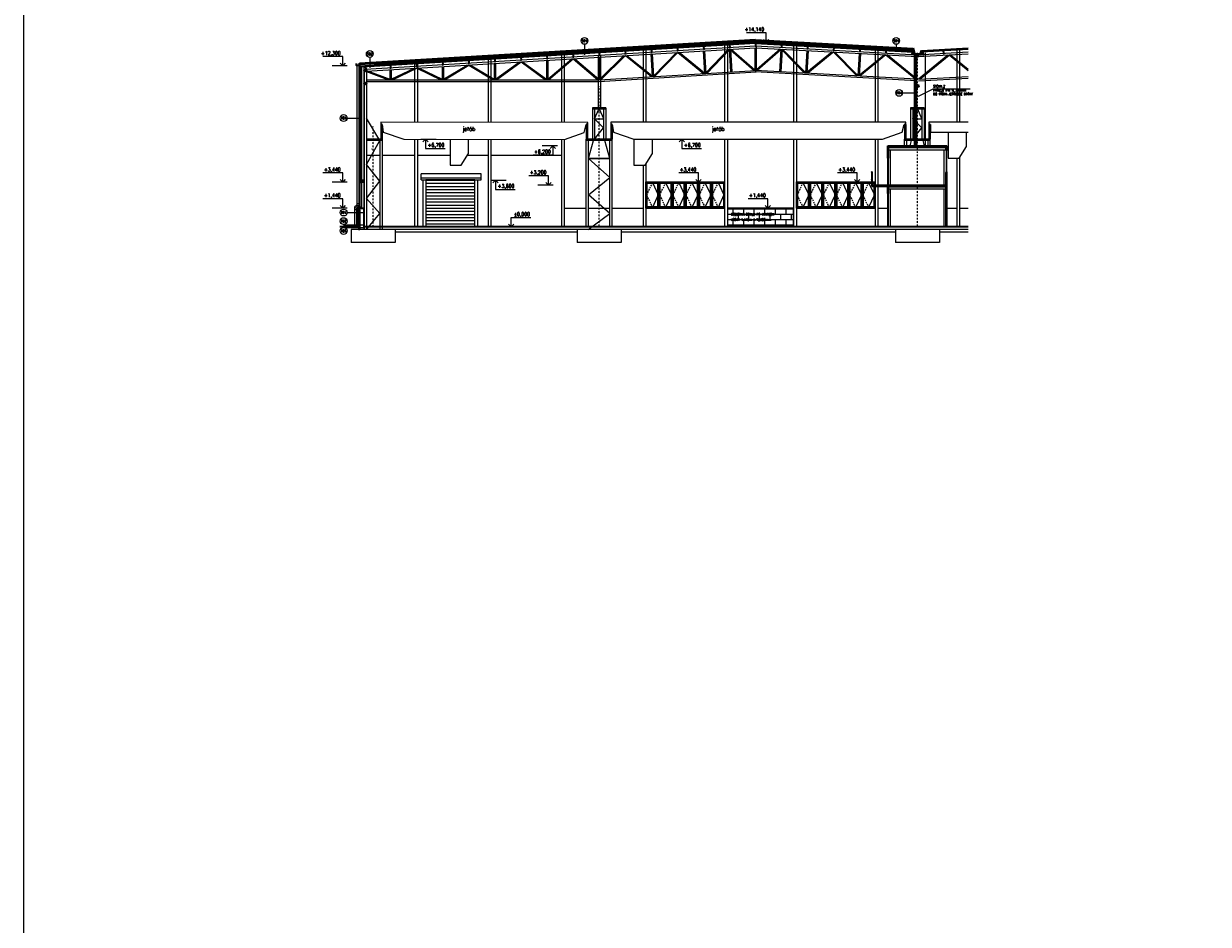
# Model space of a CAD drawing. Header units: millimetres. Extents: x -485339 to 350584, y -1189934 to 0.
# Tile 7 of 178: x -480994 to -390358, y -1050030 to -981109. Entities that reach past the tile are written whole.
import ezdxf
from ezdxf import colors
from ezdxf.entities.mleader import LeaderData, LeaderLine
from ezdxf.enums import TextEntityAlignment as Align
from ezdxf.math import Vec2, Vec3

# ---------------------------------------------------------------- set-up
doc = ezdxf.new("R2010")
doc.units = ezdxf.units.MM
doc.header["$LTSCALE"] = 10
doc.linetypes.add('DASHDOT', pattern=[25.4, 12.7, -6.35, 0, -6.35])
doc.linetypes.add('ČÁRKOVANÁ', pattern=[19.05, 12.7, -6.35])
doc.layers.get('Defpoints').update_dxf_attribs({"color": 201})
for name, color, linetype, lineweight in [('N_dveře', 10, 'Continuous', 18), ('N_okna', 10, 'Continuous', 18), ('N_okna_konst_prof', 10, 'Continuous', 18), ('N_popis', 10, 'Continuous', 18), ('N_čáry_obrys', 10, 'Continuous', 35), ('N_čáry_obv.plášt', 212, 'Continuous', 18), ('N_čáry_obv.plášt_obrys', 212, 'Continuous', 35), ('N_čáry_plné', 10, 'Continuous', 18), ('N_čáry_pod', 10, 'ČÁRKOVANÁ', 18), ('N_šrary', 10, 'Continuous', 18), ('St__otvory_dveře', 40, 'Continuous', 18), ('St_kóty_výškové', 132, 'Continuous', 18), ('St_otvory_okna', 40, 'Continuous', 18), ('St_sloupy_opláštění_pohled', 25, 'ČÁRKOVANÁ', 18), ('St_čáry_obrys', 5, 'Continuous', 35), ('St_čáry_plné', 250, 'Continuous', 18), ('St_šrafy', 250, 'Continuous', 18)]:
    doc.layers.add(name, color=color, linetype=linetype, lineweight=lineweight)
doc.styles.add('ROMANS', font='romans.shx', dxfattribs={"width": 0.8})
doc.styles.get("Standard").update_dxf_attribs({"font": 'simplex.shx', "width": 0.8})
doc.linetypes.add('IZOLACE', pattern='A,0.0001,-0.1,[134,ltypeshp.shx,S=0.1,R=0,X=-0.1,Y=0],-0.2,[134,ltypeshp.shx,S=0.1,R=180,X=0.1,Y=0],-0.1', length=0.4001)
doc.linetypes.add('ZIGZAG', pattern='A,0.00254,-5.08,[131,ltypeshp.shx,S=5.08,R=0,X=-5.08,Y=0],-10.16,[131,ltypeshp.shx,S=5.08,R=180,X=5.08,Y=0],-5.08', length=20.32254)

# ---------------------------------------------------------------- blocks, each defined once
blk = doc.blocks.new('G$C17CABAA1')
at = {"layer": 'St_čáry_obrys'}
for points in [[(-45, 0), (45, 0)], [(0, 0), (0, -180)], [(-45, -180), (45, -180)]]:
    blk.add_lwpolyline(points, dxfattribs=at)
blk = doc.blocks.new('G$C14EDF750')
at = {"layer": 'St_čáry_plné'}
for points in [[(-69, 13085), (-69, 9110)], [(-69, 13085), (-69, 9110)], [(-69, 13085), (-69, 9110)], [(101, 13085), (101, 9110)], [(101, 13085), (101, 9110)], [(101, 13085), (101, 9110)], [(-519, 9110), (-519, 6710)], [(511, 9110), (-519, 9110)], [(511, 9110), (511, 6710)], [(511, 9010), (-519, 9010)], [(-349, 9010), (-349, 6710)], [(-349, 8265), (-32, 9010)], [(-349, 6710), (341, 7588), (-349, 8265), (341, 8265)], [(349, 8265), (32, 9010)], [(341, 9010), (341, 6710)], [(985, 6710), (-985, 6710)], [(985, 6610), (-985, 6610)], [(-852, -200), (815, 1030), (-815, 2441), (815, 3780), (-815, 5235), (815, 5235), (443, 6610)], [(815, 5235), (-815, 5235), (-443, 6610)]]:
    blk.add_lwpolyline(points, dxfattribs=at)
at = {"layer": 'St_šrafy', "linetype": 'DASHDOT'}
blk.add_lwpolyline([(0, 0), (0, 61), (0, 10767)], dxfattribs=at)
at = {"layer": 'St_šrafy'}
for points in [[(-985, 0), (-985, 61), (-985, 6710)], [(-815, 0), (-815, 61), (-815, 6610)], [(815, 0), (815, 61), (815, 6610)], [(985, 0), (985, 61), (985, 6710)]]:
    blk.add_lwpolyline(points, dxfattribs=at)
blk = doc.blocks.new('G$CB422E4FE')
at = {"layer": 'St_čáry_obrys'}
for points in [[(50, 0), (-50, 0)], [(0, -1111), (0, 0)], [(50, -1111), (-50, -1111)]]:
    blk.add_lwpolyline(points, dxfattribs=at)
blk = doc.blocks.new('G$C72A7297D')
at = {"layer": 'N_dveře'}
h = blk.add_hatch(dxfattribs=at)
h.set_pattern_fill('ANSI31', color=256, scale=75, angle=135)
h.set_pattern_definition([(180, (247650, 972638.54), (-3e-14, -238.125), [])])
h.paths.add_polyline_path([(3950, 3600), (200, 3600), (200, 0), (3950, 0)])
blk.add_line((-150, 3750), (4425, 3750), dxfattribs=at)
at = {"layer": 'N_dveře', "linetype": 'Continuous'}
blk.add_line((-150, 3600), (4425, 3600), dxfattribs=at)
at = {"layer": 'N_dveře'}
for points in [[(4425, 3600), (4425, 4050), (-150, 4050)], [(-150, 3600), (-150, 4050)], [(0, 0), (0, 3600)], [(4150, 3600), (4150, 0)]]:
    blk.add_lwpolyline(points, dxfattribs=at)
blk.add_lwpolyline([(200, 0), (3950, 0), (3950, 3600), (200, 3600)], close=True, dxfattribs=at)
blk = doc.blocks.new('G$C93397BA7')
at = {"layer": 'N_okna'}
for p, q in [((1005, 0), (0, 0)), ((0, 0), (0, -2000)), ((2010, 0), (1005, 0)), ((1005, 0), (1005, -2000)), ((1005, -2000), (1005, 0)), ((3015, 0), (2010, 0)), ((2010, 0), (2010, -2000)), ((2010, -2000), (2010, 0)), ((4020, 0), (3015, 0)), ((3015, 0), (3015, -2000)), ((3015, -2000), (3015, 0)), ((5025, 0), (4020, 0)), ((4020, 0), (4020, -2000)), ((4020, -2000), (4020, 0)), ((6030, 0), (5025, 0)), ((5025, 0), (5025, -2000)), ((5025, -2000), (5025, 0)), ((6030, -2000), (6030, 0)), ((502.5, -50), (50.25, -1000)), ((954.75, -50), (50.25, -50)), ((50.25, -50), (50.25, -1950)), ((904.5, -100), (100.5, -100)), ((100.5, -100), (100.5, -1900)), ((904.5, -1900), (904.5, -100)), ((954.75, -1950), (954.75, -50)), ((1507.5, -50), (1055.25, -1000)), ((1959.75, -50), (1055.25, -50)), ((1055.25, -50), (1055.25, -1950)), ((1909.5, -100), (1105.5, -100)), ((1105.5, -100), (1105.5, -1900)), ((1909.5, -1900), (1909.5, -100)), ((1959.75, -1950), (1959.75, -50)), ((2512.5, -50), (2060.25, -1000)), ((2964.75, -50), (2060.25, -50)), ((2060.25, -50), (2060.25, -1950)), ((2914.5, -100), (2110.5, -100)), ((2110.5, -100), (2110.5, -1900)), ((2914.5, -1900), (2914.5, -100)), ((2964.75, -1950), (2964.75, -50)), ((3517.5, -50), (3065.25, -1000)), ((3969.75, -50), (3065.25, -50)), ((3065.25, -50), (3065.25, -1950)), ((3919.5, -100), (3115.5, -100)), ((3115.5, -100), (3115.5, -1900)), ((3919.5, -1900), (3919.5, -100)), ((3969.75, -1950), (3969.75, -50)), ((4522.5, -50), (4070.25, -1000)), ((4974.75, -50), (4070.25, -50)), ((4070.25, -50), (4070.25, -1950)), ((4924.5, -100), (4120.5, -100)), ((4120.5, -100), (4120.5, -1900)), ((4924.5, -1900), (4924.5, -100)), ((4974.75, -1950), (4974.75, -50)), ((5527.5, -50), (5075.25, -1000)), ((5979.75, -50), (5075.25, -50)), ((5075.25, -50), (5075.25, -1950)), ((5929.5, -100), (5125.5, -100)), ((5125.5, -100), (5125.5, -1900)), ((5929.5, -1900), (5929.5, -100)), ((5979.75, -1950), (5979.75, -50)), ((50.25, -1000), (502.5, -1950)), ((1055.25, -1000), (1507.5, -1950)), ((2060.25, -1000), (2512.5, -1950)), ((3065.25, -1000), (3517.5, -1950)), ((4070.25, -1000), (4522.5, -1950)), ((5075.25, -1000), (5527.5, -1950)), ((0, -2000), (1005, -2000)), ((50.25, -1950), (954.75, -1950)), ((100.5, -1900), (904.5, -1900)), ((1005, -2000), (2010, -2000)), ((1055.25, -1950), (1959.75, -1950)), ((1105.5, -1900), (1909.5, -1900)), ((2010, -2000), (3015, -2000)), ((2060.25, -1950), (2964.75, -1950)), ((2110.5, -1900), (2914.5, -1900)), ((3015, -2000), (4020, -2000)), ((3065.25, -1950), (3969.75, -1950)), ((3115.5, -1900), (3919.5, -1900)), ((4020, -2000), (5025, -2000)), ((4070.25, -1950), (4974.75, -1950)), ((4120.5, -1900), (4924.5, -1900)), ((5025, -2000), (6030, -2000)), ((5075.25, -1950), (5979.75, -1950)), ((5125.5, -1900), (5929.5, -1900))]:
    blk.add_line(p, q, dxfattribs=at)
at = {"layer": 'N_okna', "linetype": 'ČÁRKOVANÁ'}
for p, q in [((502.5, -50), (954.75, -1000)), ((1507.5, -50), (1959.75, -1000)), ((2512.5, -50), (2964.75, -1000)), ((3517.5, -50), (3969.75, -1000)), ((4522.5, -50), (4974.75, -1000)), ((5527.5, -50), (5979.75, -1000)), ((954.75, -1000), (502.5, -1950)), ((1959.75, -1000), (1507.5, -1950)), ((2964.75, -1000), (2512.5, -1950)), ((3969.75, -1000), (3517.5, -1950)), ((4974.75, -1000), (4522.5, -1950)), ((5979.75, -1000), (5527.5, -1950))]:
    blk.add_line(p, q, dxfattribs=at)
blk = doc.blocks.new('*U7323')
at = {"color": 0, "linetype": 'ByBlock', "lineweight": -2}
blk.add_line((3, 0), (-7, 0), dxfattribs=at)
for points in [[(0, 0), (0, 6.12), (0, 6.12), (-13, 6.12)], [(1.75, 1.75), (0, 0), (-1.75, 1.75)]]:
    blk.add_lwpolyline(points, dxfattribs=at)
at = {"color": 0, "linetype": 'ByBlock', "lineweight": -2, "style": 'ROMANS', "width": 0.8}
for tag, p in [('VYSKA', (-3.45, 9.63)), ('POPIS_001', (-12.5, 5.12))]:
    blk.add_attdef(tag, text='', height=2.5, dxfattribs=at).set_placement(p, align=Align.TOP_RIGHT)
blk = doc.blocks.new('*U7322')
at = {"color": 0, "linetype": 'ByBlock', "lineweight": -2}
blk.add_line((3, 0), (-7, 0), dxfattribs=at)
for points in [[(0, 0), (0, -6.12), (0, -6.12), (-13, -6.12)], [(1.75, -1.75), (0, 0), (-1.75, -1.75)]]:
    blk.add_lwpolyline(points, dxfattribs=at)
at = {"color": 0, "linetype": 'ByBlock', "lineweight": -2, "style": 'ROMANS', "width": 0.8}
for tag, p in [('POPIS_001', (-12.5, -7.13)), ('VYSKA', (-3.45, -2.62))]:
    blk.add_attdef(tag, text='', height=2.5, dxfattribs=at).set_placement(p, align=Align.TOP_RIGHT)
blk = doc.blocks.new('*U7324')
at = {"color": 0, "linetype": 'ByBlock', "lineweight": -2}
blk.add_line((-3, 0), (7, 0), dxfattribs=at)
for points in [[(-1.75, 1.75), (0, 0), (1.75, 1.75)], [(0, 0), (0, 6.12), (0, 6.12), (13, 6.12)]]:
    blk.add_lwpolyline(points, dxfattribs=at)
at = {"color": 0, "linetype": 'ByBlock', "lineweight": -2, "style": 'ROMANS', "width": 0.8}
blk.add_attdef('VYSKA', text='', height=2.5, dxfattribs=at).set_placement((12.5, 9.62), align=Align.TOP_RIGHT)
blk.add_attdef('POPIS_001', text='', height=2.5, dxfattribs=at).set_placement((12.5, 5.12), align=Align.TOP_LEFT)
blk = doc.blocks.new('G$C395F6FAC')
at = {"layer": 'N_okna'}
for points in [[(0, 0), (50, 0), (50, 2000), (0, 2000)], [(0, 1950), (50, 1950), (50, 2000), (0, 2000)], [(0, 0), (50, 0), (50, 50), (0, 50)], [(0, 0), (50, 0), (50, 0), (0, 0)]]:
    blk.add_lwpolyline(points, close=True, dxfattribs=at)
blk = doc.blocks.new('*U7326')
at = {"color": 0, "linetype": 'ByBlock', "lineweight": -2}
blk.add_line((3, 0), (-7, 0), dxfattribs=at)
for points in [[(0, 0), (0, -6.12), (0, -6.12), (-13, -6.12)], [(1.75, -1.75), (0, 0), (-1.75, -1.75)]]:
    blk.add_lwpolyline(points, dxfattribs=at)
at = {"color": 0, "linetype": 'ByBlock', "lineweight": -2, "style": 'ROMANS', "width": 0.8}
for tag, p in [('POPIS_001', (-12.5, -7.12)), ('VYSKA', (-3.45, -2.62))]:
    blk.add_attdef(tag, text='', height=2.5, dxfattribs=at).set_placement(p, align=Align.TOP_RIGHT)
blk = doc.blocks.new('G$C5DD37094')
at = {"layer": 'St__otvory_dveře'}
for points in [[(-190, 3200), (-190, 5250)], [(-140, 3200), (-140, 5250)], [(-190, 0), (-190, 2550)], [(-140, 0), (-140, 2550)]]:
    blk.add_lwpolyline(points, dxfattribs=at)
at = {"layer": 'St_otvory_okna'}
for points in [[(4260, 4150), (4310, 4150), (4310, 5900), (4260, 5900)], [(4260, 5900), (4310, 5900), (4310, 5900), (4260, 5900)], [(4260, 5900), (4310, 5900), (4310, 5850), (4260, 5850)], [(4260, 4200), (4310, 4200), (4310, 4150), (4260, 4150)]]:
    blk.add_lwpolyline(points, close=True, dxfattribs=at)
at = {"layer": 'St_sloupy_opláštění_pohled', "linetype": 'Continuous'}
for points in [[(0, 3200), (0, 5900)], [(4120, 3200), (4120, 5900)], [(0, 0), (0, 2900)], [(4120, 0), (4120, 2900)]]:
    blk.add_lwpolyline(points, dxfattribs=at)
at = {"layer": 'St_čáry_obrys'}
for points in [[(-190, 5250), (-190, 6200)], [(-190, 6200), (4310, 6200)], [(-140, 5250), (-140, 6100)], [(-140, 6100), (4260, 6100)], [(4260, 5900), (4260, 6100)], [(4260, 5900), (4310, 5900)], [(4310, 5900), (4310, 6200)], [(-190, 5250), (-140, 5250)], [(4260, 3200), (4260, 4150)], [(4260, 4150), (4310, 4150)], [(4310, 0), (4310, 4150)], [(-1390, 3200), (4260, 3200)], [(-1390, 3200), (-1390, 3100)], [(-190, 3100), (-1390, 3100)], [(-190, 2550), (-190, 3100)], [(-140, 2550), (-140, 3100)], [(-140, 3100), (4260, 3100)], [(4260, 0), (4260, 3100)], [(-140, 2550), (-190, 2550)]]:
    blk.add_lwpolyline(points, dxfattribs=at)
at = {"layer": 'St_čáry_plné'}
for points in [[(-140, 5900), (4310, 5900)], [(-1459, 4200), (-1459, 3103)], [(-1411, 4200), (-1411, 3103)], [(-1411, 3103), (-1459, 3103)], [(-1390, 3172), (-1411, 3172)], [(-1390, 3132), (-1411, 3132)], [(-140, 3200), (-190, 3200)], [(-140, 3100), (-190, 3100)], [(-140, 2900), (4260, 2900)], [(4260, 3200), (4310, 3200)], [(4260, 3100), (4310, 3100)]]:
    blk.add_lwpolyline(points, dxfattribs=at)
for centre in [(-1435, 4200), (-1435, 3605)]:
    blk.add_circle(centre, 24, dxfattribs=at)
blk = doc.blocks.new('*U7330')
at = {"color": 0, "linetype": 'ByBlock', "lineweight": -2}
blk.add_line((-3, 0), (7, 0), dxfattribs=at)
for points in [[(-1.75, 1.75), (0, 0), (1.75, 1.75)], [(0, 0), (0, 6.12), (0, 6.12), (13, 6.12)]]:
    blk.add_lwpolyline(points, dxfattribs=at)
at = {"color": 0, "linetype": 'ByBlock', "lineweight": -2, "style": 'ROMANS', "width": 0.8}
blk.add_attdef('VYSKA', text='', height=2.5, dxfattribs=at).set_placement((12.5, 9.63), align=Align.TOP_RIGHT)
blk.add_attdef('POPIS_001', text='', height=2.5, dxfattribs=at).set_placement((12.5, 5.13), align=Align.TOP_LEFT)
blk = doc.blocks.new('*U7331')
at = {"color": 0, "linetype": 'ByBlock', "lineweight": -2}
blk.add_line((-3, 0), (7, 0), dxfattribs=at)
for points in [[(-1.75, -1.75), (0, 0), (1.75, -1.75)], [(0, 0), (0, -6.12), (0, -6.12), (13, -6.12)]]:
    blk.add_lwpolyline(points, dxfattribs=at)
at = {"color": 0, "linetype": 'ByBlock', "lineweight": -2, "style": 'ROMANS', "width": 0.8}
blk.add_attdef('VYSKA', text='', height=2.5, dxfattribs=at).set_placement((12.5, -2.62), align=Align.TOP_RIGHT)
blk.add_attdef('POPIS_001', text='', height=2.5, dxfattribs=at).set_placement((12.5, -7.12), align=Align.TOP_LEFT)

msp = doc.modelspace()

# ---------------------------------------------------------------- hatches: boundary and pattern name
at = {"layer": 'N_čáry_obv.plášt'}
h = msp.add_hatch(dxfattribs=at)
h.set_pattern_fill('HONEY', color=256, scale=20)
h.set_pattern_definition([(0, (0, -24016.95), (95.25, 54.992613), [63.5, -127]), (120, (0, -24016.95), (-95.2499998, 54.9926133), [63.5, -127]), (60, (0, -24016.95), (2e-07, 109.9852262), [-127, 63.5])])
h.paths.add_polyline_path([(-455272.8, -996855.5), (-455272.8, -996655.5), (-455272.8, -996355.5), (-455322.8, -996355.5), (-455372.8, -996355.5), (-455372.8, -996655.5), (-455372.8, -996855.5)])
at = {"layer": 'N_šrary'}
h = msp.add_hatch(dxfattribs=at)
h.set_pattern_fill('AR-B816', color=256, scale=2)
h.paths.add_polyline_path([(-422082.8, -996655.5), (-422082.8, -995215.5), (-423712.5, -995215.5), (-424060, -995215.5), (-424870.8, -995215.5), (-427152.8, -995215.5), (-427152.8, -995305.5), (-427152.8, -996655.5)])
h.paths.add_polyline_path([(-426912, -995532), (-423448.3, -995532), (-423448.3, -995836.3), (-426912, -995836.3)], flags=24)
h.paths.add_polyline_path([(-426912, -995923.5), (-423715.7, -995923.5), (-423715.7, -996279.2), (-426912, -996279.2)], flags=24)

# ---------------------------------------------------------------- linework, layer by layer
at = {"layer": 'Defpoints'}
msp.add_lwpolyline([(-480994, -929890.9), (286897.8, -929890.9), (286897.8, -1189933.9), (-480994, -1189933.9)], close=True, dxfattribs=at)
at = {"layer": 'N_okna'}
msp.add_lwpolyline([(-434299.5, -989945.5), (-434299.5, -989945.5)], dxfattribs=at)
at = {"layer": 'N_okna_konst_prof', "lineweight": 35}
msp.add_lwpolyline([(-455182.8, -993215.5), (-454972.8, -993215.5), (-454972.8, -993115.5), (-455182.8, -993115.5)], close=True, dxfattribs=at)
at = {"layer": 'N_okna_konst_prof'}
for points in [[(-455182.8, -993115.5), (-454972.8, -993215.5)], [(-454972.8, -993115.5), (-455182.8, -993215.5)]]:
    msp.add_lwpolyline(points, dxfattribs=at)
at = {"layer": 'N_popis'}
for points in [[(-438088.6, -982688.4), (-438088.6, -983482.4)], [(-414240, -982688.4), (-414240, -983216.1)], [(-454515.3, -983687.5), (-454515.3, -984481.5)], [(-413748.8, -986406.9), (-412675.6, -986407)], [(-456255.6, -988329.9), (-455182.4, -988330)], [(-456255.6, -995565.6), (-454972.8, -995565.6)], [(-456532.4, -996712.6), (-454972.8, -996712.6)], [(-456515.5, -996475.5), (-456515.5, -996499.3), (-454972.8, -996499.3)]]:
    msp.add_lwpolyline(points, dxfattribs=at)
for centre in [(-438088.6, -982428.5), (-414240, -982428.5), (-454515.3, -983427.6), (-414008.7, -986406.9), (-456515.5, -988329.9), (-456515.5, -995565.6), (-456515.5, -996215.6), (-456515.5, -996972)]:
    msp.add_circle(centre, 259.9, dxfattribs=at)
at = {"layer": 'N_čáry_obrys'}
msp.add_line((-455372.8, -996655.5), (-455372.8, -995178.8), dxfattribs=at)
for points in [[(-412939.2, -982964.2), (-412837.5, -983402.9), (-412602.2, -983415.8), (-412366.9, -983402.9), (-412313.2, -983171.3)], [(-455338.9, -984149.8), (-455338.9, -984299.8), (-455538.9, -984299.8), (-455538.9, -984149.8)], [(-455302.8, -984122.8), (-455302.8, -984396.3)], [(-454182.8, -984329), (-455302.8, -984396.3)], [(-455186.8, -995147.9), (-455186.8, -995178.8), (-455398.7, -995178.8), (-455412.9, -995222.4), (-455390.8, -995209.4)]]:
    msp.add_lwpolyline(points, dxfattribs=at)
at = {"layer": 'N_čáry_obv.plášt', "linetype": 'IZOLACE', "ltscale": 10}
msp.add_line((-455322.8, -996355.5), (-455322.8, -995215.5), dxfattribs=at)
at = {"layer": 'N_čáry_obv.plášt', "linetype": 'ZIGZAG'}
for points in [[(-412747.2, -990455.5), (-412747.2, -983549.8)], [(-455242.8, -984392.7), (-455242.8, -993240.5)]]:
    msp.add_lwpolyline(points, dxfattribs=at)
at = {"layer": 'N_čáry_obv.plášt'}
for points in [[(-455302.8, -993240.5), (-455302.8, -995208.8)], [(-455272.8, -995215.5), (-455372.8, -995215.5)]]:
    msp.add_lwpolyline(points, dxfattribs=at)
at = {"layer": 'N_čáry_obv.plášt', "linetype": 'IZOLACE', "ltscale": 3}
msp.add_lwpolyline([(-455182.8, -995197.4), (-455372.8, -995197.4)], dxfattribs=at)
at = {"layer": 'N_čáry_obv.plášt'}
msp.add_lwpolyline([(-455272.8, -996855.5), (-455272.8, -996655.5), (-455272.8, -996355.5), (-455322.8, -996355.5), (-455372.8, -996355.5), (-455372.8, -996655.5), (-455372.8, -996855.5)], close=True, dxfattribs=at)
at = {"layer": 'N_čáry_obv.plášt_obrys', "ltscale": 10}
msp.add_line((-455302.8, -993240.5), (-455182.8, -993240.5), dxfattribs=at)
at = {"layer": 'N_čáry_obv.plášt_obrys', "lineweight": 18}
msp.add_lwpolyline([(-411987, -990455.5), (-411987, -983340.3)], dxfattribs=at)
at = {"layer": 'N_čáry_obv.plášt_obrys'}
for points in [[(-412807.2, -990455.5), (-412807.2, -983474.7)], [(-412687.2, -990455.5), (-412687.2, -983481.3)]]:
    msp.add_lwpolyline(points, dxfattribs=at)
at = {"layer": 'N_čáry_obv.plášt_obrys', "ltscale": 10}
for points in [[(-455302.8, -984376), (-455302.8, -993240.5)], [(-455182, -984389), (-455182.8, -993240.5)]]:
    msp.add_lwpolyline(points, dxfattribs=at)
at = {"layer": 'N_čáry_plné'}
for points in [[(-424995.3, -982310.9), (-455302.8, -984132.8)], [(-424995.3, -982371), (-455302.8, -984192.9)], [(-424993.5, -982311), (-412936.9, -982974.4)], [(-424993.2, -982371.1), (-412922.8, -983035.2)], [(-425000.9, -982510.9), (-412889.8, -983177.2)], [(-455506, -984299.8), (-455506, -994988.8), (-455670.9, -995151.3), (-455670.9, -996655.5)], [(-455356, -984299.8), (-455356, -995051.6), (-455520.9, -995214.1), (-455520.9, -996655.5)], [(-454182.8, -984379), (-454182.8, -984265.8)], [(-454182.8, -984379), (-455182.1, -984439.1)], [(-455670.9, -995151.3), (-455520.9, -995214.1)], [(-455566.1, -995048.1), (-455460.8, -995154.9)], [(-455506, -994869), (-455356, -994869)], [(-455506, -994988.8), (-455356, -995051.6)], [(-455520.9, -995347.7), (-455670.9, -995347.7)], [(-427152.8, -995215.5), (-422082.8, -995215.5)], [(-427152.8, -995305.5), (-427152.8, -996655.5)], [(-422082.8, -995215.5), (-422082.8, -996655.5)], [(-455372.8, -996355.5), (-455272.8, -996355.5)], [(-455372.8, -996655.5), (-455372.8, -996855.5)]]:
    msp.add_lwpolyline(points, dxfattribs=at)
at = {"layer": 'N_čáry_plné', "linetype": 'IZOLACE', "ltscale": 6}
for points in [[(-424995.3, -982341), (-455302.8, -984162.9)], [(-424993.4, -982341.1), (-412929.8, -983004.8)]]:
    msp.add_lwpolyline(points, dxfattribs=at)
at = {"layer": 'N_čáry_plné', "linetype": 'IZOLACE', "ltscale": 12}
for points in [[(-424995.3, -982441.2), (-455302.8, -984263)], [(-424992.9, -982441.3), (-412906.3, -983106.2)]]:
    msp.add_lwpolyline(points, dxfattribs=at)
at = {"layer": 'N_čáry_plné', "linetype": 'ČÁRKOVANÁ', "const_width": 10}
msp.add_lwpolyline([(-454182.8, -984265.8), (-455302.8, -984333.2)], dxfattribs=at)
at = {"layer": 'N_čáry_plné', "linetype": 'IZOLACE', "ltscale": 7}
msp.add_lwpolyline([(-454182.8, -984295.9), (-455302.8, -984363.2)], dxfattribs=at)
at = {"layer": 'N_čáry_pod', "const_width": 10}
for points in [[(-424995.9, -982300.9), (-455402.8, -984128.8)], [(-424993, -982301), (-412939.2, -982964.2)]]:
    msp.add_lwpolyline(points, dxfattribs=at)
at = {"layer": 'N_šrary'}
msp.add_lwpolyline([(-422082.8, -996655.5), (-422082.8, -995215.5), (-423712.5, -995215.5), (-424060, -995215.5), (-424870.8, -995215.5), (-427152.8, -995215.5), (-427152.8, -995305.5), (-427152.8, -996655.5)], close=True, dxfattribs=at)
at = {"layer": 'St_sloupy_opláštění_pohled', "linetype": 'Continuous'}
for points in [[(-433602.8, -983078.8), (-433602.8, -988655.5)], [(-433392.8, -983066.2), (-433392.8, -988655.5)], [(-427362.8, -982703.7), (-427362.8, -988655.5)], [(-427152.8, -982691.1), (-427152.8, -988655.5)], [(-422082.8, -982721.6), (-422082.8, -988655.5)], [(-421872.8, -982733.1), (-421872.8, -988655.5)], [(-415842.8, -983064.9), (-415842.8, -988655.5)], [(-415632.8, -983076.4), (-415632.8, -988655.5)], [(-409602.8, -983077.8), (-409602.8, -988655.5)], [(-409392.8, -983066.3), (-409392.8, -988655.5)], [(-451082.8, -984129.6), (-451082.8, -988655.5)], [(-450872.8, -984117), (-450872.8, -988655.5)], [(-445462.8, -983791.7), (-445462.8, -988655.5)], [(-445252.8, -983779.1), (-445252.8, -988655.5)], [(-439842.8, -983453.9), (-439842.8, -988655.5)], [(-439632.8, -983441.3), (-439632.8, -988655.5)], [(-454972.8, -984363.4), (-454972.8, -996655.5)], [(-451082.8, -989946.6), (-451082.8, -996655.5)], [(-450872.8, -989946.9), (-450872.8, -996655.5)], [(-445462.8, -989954), (-445462.8, -996655.5)], [(-445252.8, -989954.3), (-445252.8, -996655.5)], [(-439842.8, -989961.4), (-439842.8, -996655.5)], [(-439632.8, -989961.7), (-439632.8, -996655.5)], [(-427362.8, -989945.5), (-427362.8, -996652.8)], [(-427152.8, -989945.5), (-427152.8, -996652.8)], [(-422082.8, -989945.5), (-422082.8, -996652.8)], [(-421872.8, -989945.5), (-421872.8, -996652.8)], [(-415842.8, -989945.5), (-415842.8, -996652.8)], [(-415632.8, -989945.5), (-415632.8, -993455.5)], [(-409602.8, -991401.9), (-409602.8, -996652.8)], [(-409392.8, -991371.6), (-409392.8, -996652.8)], [(-433602.8, -991945.5), (-433602.8, -996655.5)], [(-433392.8, -991851.6), (-433392.8, -996655.5)], [(-415632.8, -993555.5), (-415632.8, -996652.8)]]:
    msp.add_lwpolyline(points, dxfattribs=at)
at = {"layer": 'St_čáry_obrys'}
for p, q in [((-455182.8, -995215.5), (-454972.8, -995215.5)), ((-454972.8, -995215.5), (-454972.8, -996655.5))]:
    msp.add_line(p, q, dxfattribs=at)
for points in [[(-424995.2, -982574.4), (-454904.5, -984372.3)], [(-424995.2, -982574.4), (-412947.8, -983237.2)], [(-412947.8, -983237.2), (-412893.9, -983469.9), (-412602.2, -983485.9), (-412310.6, -983469.9), (-412256.5, -983236.8)], [(-412910.6, -983176.1), (-412853.6, -983422), (-412602.2, -983435.9), (-412350.8, -983422), (-412293.7, -983175.8)], [(-408735.1, -983043.1), (-412256.5, -983236.8)], [(-455372.8, -996655.5), (-456805.2, -996655.5)], [(-408735.1, -996655.5), (-454972.8, -996655.5)]]:
    msp.add_lwpolyline(points, dxfattribs=at)
for centre in [(-412602.2, -983570.9), (-454862.8, -984687.7), (-454862.8, -985687.7), (-412602.2, -985870.9)]:
    msp.add_circle(centre, 85, dxfattribs=at)
at = {"layer": 'St_čáry_plné'}
msp.add_line((-455272.8, -996655.5), (-455272.8, -995215.5), dxfattribs=at)
for points in [[(-454872.7, -984600.8), (-424994.6, -982804.5)], [(-454793.1, -984736.3), (-424994.2, -982944.7)], [(-424995.3, -982511.3), (-454182.8, -984265.8)], [(-424995, -982624.5), (-454182.8, -984379)], [(-431055.1, -983309.1), (-432807.6, -985114)], [(-430936.6, -983302), (-432729.3, -985148.2)], [(-430953.5, -983319.3), (-428971.3, -984922.2)], [(-430853.8, -983297), (-428915.6, -984864.4)], [(-429016.5, -983186.6), (-428912.3, -984918.7)], [(-428916.6, -983180.6), (-428812.5, -984912.7)], [(-427062.3, -983069), (-428814.8, -984873.9)], [(-427015.9, -983136.1), (-428736.5, -984908.1)], [(-427020.1, -983066.6), (-426915.9, -984798.7)], [(-426920.2, -983060.6), (-426816.1, -984792.7)], [(-426918.9, -983114.7), (-425105, -984689.8)], [(-426860.9, -983059), (-425048.8, -984632.6)], [(-425044.9, -982947.8), (-425048.9, -984686.4)], [(-425044.6, -982804.4), (-425044.6, -982807.5)], [(-424995.3, -982511.3), (-412910.6, -983176.1)], [(-424995, -982624.5), (-412936.1, -983287.9)], [(-424994.6, -982804.5), (-412602.2, -983485.9), (-408735.1, -983273.2)], [(-424994.2, -982944.7), (-412602.2, -983626.2), (-408735.1, -983413.4)], [(-424944.6, -982804.6), (-424948.9, -984680.4)], [(-423127.6, -983049.4), (-424931.7, -984632.3)], [(-423069.4, -983104.7), (-424875.2, -984689.2)], [(-423068.3, -983050.6), (-423163.5, -984783.3)], [(-422968.5, -983056.1), (-423063.7, -984788.8)], [(-422972.3, -983125.6), (-421242.5, -984888.7)], [(-422926.3, -983058.3), (-421164.4, -984854.1)], [(-421071.4, -983160.3), (-421166.5, -984892.9)], [(-420971.5, -983165.8), (-421066.7, -984898.4)], [(-419133.6, -983266.7), (-421063.7, -984844.1)], [(-419015.5, -983273.5), (-421007.7, -984901.6)], [(-419033.8, -983288.4), (-417248.6, -985108.1)], [(-418932.3, -983277.7), (-417170.4, -985073.5)], [(-417077.4, -983379.4), (-417172.5, -985112.1)], [(-416977.5, -983384.9), (-417072.7, -985117.6)], [(-408735.1, -982980), (-412293.7, -983175.8)], [(-408735.1, -983093.2), (-412268.3, -983287.6)], [(-448880.4, -985356.1), (-447070.5, -984272)], [(-448802.6, -985402.7), (-446934, -984283.5)], [(-446934, -984283.5), (-445065.5, -985402.7)], [(-446822.4, -984257.1), (-444987.6, -985356.1)], [(-444987.6, -984146.9), (-444987.6, -985402.7)], [(-444887.6, -985353.3), (-443065.5, -984031.2)], [(-444887.6, -984140.9), (-444887.6, -985402.7)], [(-444819.5, -985402.7), (-442937, -984036.8)], [(-442937, -984036.8), (-441062.7, -985402.7)], [(-442828.5, -984017), (-440994.8, -985353.2)], [(-440994.8, -983906.8), (-440994.8, -985402.7)], [(-440894.8, -985350.2), (-439064.8, -983790.7)], [(-440894.8, -983900.8), (-440894.8, -985402.7)], [(-440833.1, -985402.7), (-438948.4, -983796.6)], [(-438948.4, -983796.6), (-437063.7, -985402.7)], [(-438847.4, -983777.6), (-437002, -985350.2)], [(-437032.2, -983570.9), (-437032.2, -987545.5)], [(-437032.2, -983570.9), (-437032.2, -987545.5)], [(-437032.2, -983570.9), (-437032.2, -987545.5)], [(-437002, -983666.8), (-437002, -985402.7)], [(-436902, -985343.1), (-435066.6, -983550.3)], [(-436902, -983660.8), (-436902, -985399.1)], [(-436862.2, -983570.9), (-436862.2, -987545.5)], [(-436862.2, -983570.9), (-436862.2, -987545.5)], [(-436862.2, -983570.9), (-436862.2, -987545.5)], [(-436841, -985395.4), (-434944.7, -983543)], [(-434954.6, -983552.6), (-432964.1, -985162.3)], [(-434846.6, -983537.1), (-432908.4, -985104.5)], [(-433009.3, -983426.4), (-432905.1, -985158.5)], [(-432909.4, -983420.4), (-432805.3, -985152.5)], [(-415139.6, -983486), (-417069.7, -985063.5)], [(-415021.8, -983493.1), (-417013.7, -985121)], [(-412768.5, -985354.2), (-415028.9, -983505.4)], [(-412687.2, -985317.3), (-414917.5, -983493.2)], [(-412522.7, -985317.3), (-410292.4, -983493.2)], [(-412441.4, -985354.2), (-410181, -983505.4)], [(-410188.1, -983493.1), (-408735.1, -984680.6)], [(-410070.3, -983486), (-408735.1, -984577.2)], [(-454972.8, -984571.7), (-454972.8, -996855.5)], [(-454947.8, -984571.7), (-454947.8, -996855.5)], [(-454777.8, -984687.7), (-454777.8, -996855.5)], [(-454777.8, -984778), (-453088.5, -985402.7)], [(-454678.6, -984729.4), (-452973.2, -985360.1)], [(-452973.2, -984483.6), (-452973.2, -984486.6)], [(-452973.2, -984626.9), (-452973.2, -985402.7)], [(-452873.2, -985358.5), (-451084, -984513.3)], [(-452873.2, -984620.9), (-452873.2, -985402.7)], [(-452779.5, -985402.7), (-450920.3, -984524.5)], [(-450920.3, -984524.5), (-449073.5, -985402.7)], [(-450794.2, -984495.9), (-448980.4, -985358.4)], [(-448980.4, -984386.8), (-448980.4, -985402.7)], [(-448880.4, -984380.8), (-448880.4, -985402.7)], [(-436962.8, -985402.7), (-424948.9, -984680.4)], [(-436962.8, -985522.9), (-424949.1, -984800.6)], [(-412687.2, -985358.6), (-425031.3, -984680.6)], [(-412687.2, -985478.8), (-425030.4, -984800.8)], [(-412522.7, -985358.6), (-408735.1, -985150.6)], [(-454777.8, -985402.7), (-436962.8, -985402.7)], [(-454777.8, -985522.7), (-436962.8, -985522.7)], [(-412522.7, -985478.8), (-408735.1, -985270.8)], [(-413137.2, -987545.5), (-413137.2, -989945.5)], [(-412107, -987545.5), (-413137.2, -987545.5)], [(-412107, -987645.5), (-413137.2, -987645.5)], [(-412967.2, -987645.5), (-412967.2, -989945.5)], [(-412967.2, -988390.8), (-412649.7, -987645.5)], [(-412268.4, -988390.8), (-412586, -987645.5)], [(-412277, -987645.5), (-412277, -989945.5)], [(-412107, -987545.5), (-412107, -989945.5)], [(-454777.8, -996855.5), (-453747.8, -995625), (-454777.8, -994497.1), (-453747.8, -993149), (-454777.8, -991872.2), (-453747.8, -990045.5), (-454777.8, -988332.4)], [(-453677.8, -988833.8), (-453677.8, -989945.5)], [(-453577.8, -988833.8), (-453577.8, -989945.5)], [(-437947.8, -988833.8), (-437947.8, -989945.5)], [(-437847.8, -988833.8), (-437847.8, -989945.5)], [(-436077.8, -988833.8), (-436077.8, -989945.5)], [(-435977.8, -988833.8), (-435977.8, -989945.5)], [(-413602.8, -988833.8), (-413602.8, -989945.5)], [(-413502.8, -988833.8), (-413502.8, -989945.5)], [(-412967.2, -989945.5), (-412277, -989067.3), (-412967.2, -988390.8), (-412277, -988390.8)], [(-408735.1, -988655.5), (-411733.5, -988655.5), (-411733.5, -988817.6), (-411615.8, -988817.6), (-411615.8, -989401.9), (-408735.1, -989401.9)], [(-411732.8, -988833.8), (-411732.8, -989945.5)], [(-411632.8, -988833.8), (-411632.8, -989945.5)], [(-410259.7, -989401.9), (-410259.7, -991401.9), (-409411.8, -991401.9), (-408847.3, -990501.1), (-408847.3, -989401.9)], [(-453577.8, -989945.5), (-454777.8, -989945.5)], [(-453577.8, -990045.5), (-454777.8, -990045.5)], [(-453747.8, -990045.5), (-453747.8, -996855.5)], [(-453577.8, -989945.5), (-453577.8, -996855.5)], [(-448363.7, -989945.5), (-448363.7, -991945.5), (-447515.8, -991945.5), (-446951.3, -991044.7), (-446951.3, -989945.5)], [(-434299.5, -989945.5), (-434299.5, -991945.5), (-433451.7, -991945.5), (-432887.1, -991044.7), (-432887.1, -989945.5)], [(-411632.8, -989945.5), (-413602.8, -989945.5)], [(-411632.8, -990045.5), (-413602.8, -990045.5)], [(-413171.8, -990455.5), (-413060.9, -990045.5)], [(-412063.9, -990455.5), (-412174.8, -990045.5)], [(-454362.4, -990694.5), (-454362.4, -990715.1), (-454362.4, -990694.5)], [(-439842.8, -991195.5), (-439842.8, -996655.5)], [(-455272.8, -995215.5), (-455272.8, -996855.5)], [(-454972.8, -995215.5), (-454972.8, -996855.5)], [(-439632.8, -995215.5), (-437947.8, -995215.5)], [(-437777.8, -995215.5), (-436147.8, -995215.5)], [(-435977.8, -995215.5), (-433602.8, -995215.5)], [(-433392.8, -995215.5), (-427362.8, -995215.5)], [(-421872.8, -995215.5), (-415842.8, -995215.5)], [(-415632.8, -995215.5), (-414867.8, -995215.5)], [(-410367.8, -995215.5), (-409602.8, -995215.5)], [(-409392.8, -995215.5), (-408735.1, -995215.5)], [(-408735.1, -996855.5), (-455947.8, -996855.5)], [(-452577.8, -997855.5), (-455947.8, -997855.5)], [(-438647.8, -997055.5), (-452577.8, -997055.5)], [(-435277.8, -997855.5), (-438647.8, -997855.5)], [(-414302.8, -997055.5), (-435277.8, -997055.5)], [(-410932.8, -997855.5), (-414302.8, -997855.5)], [(-408735.1, -997055.5), (-410932.8, -997055.5)]]:
    msp.add_lwpolyline(points, dxfattribs=at)
at = {"layer": 'St_čáry_plné', "linetype": 'ČÁRKOVANÁ', "const_width": 10}
for points in [[(-424995.3, -982511.3), (-454182.8, -984265.8)], [(-424995.3, -982511.3), (-412910.6, -983176.1)], [(-408735.1, -982980), (-412293.7, -983175.8)]]:
    msp.add_lwpolyline(points, dxfattribs=at)
at = {"layer": 'St_čáry_plné', "linetype": 'IZOLACE', "ltscale": 7}
for points in [[(-424993.5, -982541.2), (-454182.8, -984295.9)], [(-424997, -982541.2), (-412903.6, -983206.5)], [(-408735.1, -983010.1), (-412300.8, -983206.2)]]:
    msp.add_lwpolyline(points, dxfattribs=at)
at = {"layer": 'St_čáry_plné'}
for points in [[(-439609.2, -989961.7), (-438099.9, -989425.9), (-437947.8, -988833.8), (-437830.2, -988833.8), (-437830.2, -988671.7), (-453678.5, -988655.5), (-453678.5, -988817.6), (-453560.8, -988817.6), (-453478.2, -989410.1), (-451899.5, -989945.5)], [(-415281.8, -989945.5), (-413772.6, -989409.7), (-413620.5, -988817.6), (-413502.8, -988817.6), (-413502.8, -988655.5), (-436078.5, -988655.5), (-436078.5, -988817.6), (-435960.8, -988817.6), (-435878.2, -989410.1), (-434299.5, -989945.5)]]:
    msp.add_lwpolyline(points, close=True, dxfattribs=at)
at = {"layer": 'St_šrafy', "linetype": 'DASHDOT'}
for points in [[(-412617.8, -996655.5), (-412617.8, -996594.6), (-412617.8, -983343.9)], [(-412617.8, -996655.5), (-412617.8, -996594.6), (-412617.8, -985888.9)], [(-412617.8, -996655.5), (-412617.8, -996594.6), (-412617.8, -985888.9)], [(-454262.8, -996655.5), (-454262.8, -988967.7)]]:
    msp.add_lwpolyline(points, dxfattribs=at)
at = {"layer": 'St_šrafy'}
for points in [[(-413602.8, -990455.5), (-413602.8, -989945.5)], [(-413432.8, -990455.5), (-413432.8, -990045.5)], [(-411802.8, -990455.5), (-411802.8, -990045.5)], [(-411632.8, -990455.5), (-411632.8, -989945.5)], [(-453747.8, -991195.5), (-454777.8, -991195.5)], [(-451082.8, -991195.5), (-453577.8, -991195.5)], [(-453266.8, -991195.5), (-453577.8, -991195.5)], [(-448363.7, -991195.5), (-450872.8, -991195.5)], [(-445462.8, -991195.5), (-447045.8, -991195.5)], [(-439842.8, -991195.5), (-445252.8, -991195.5)], [(-455272.8, -995215.5), (-454972.8, -995215.5)], [(-455947.8, -996855.5), (-455947.8, -997855.5)], [(-452577.8, -996855.5), (-452577.8, -997855.5)], [(-438647.8, -996855.5), (-438647.8, -997855.5)], [(-435277.8, -996855.5), (-435277.8, -997855.5)], [(-414302.8, -996855.5), (-414302.8, -997855.5)], [(-410932.8, -996855.5), (-410932.8, -997855.5)]]:
    msp.add_lwpolyline(points, dxfattribs=at)

# ---------------------------------------------------------------- block references
at = {"layer": 'N_dveře'}
msp.add_blockref('G$C72A7297D', (-450422.8, -996655.5), dxfattribs=at)
at = {"layer": 'N_okna'}
msp.add_blockref('G$C395F6FAC', (-455182.8, -995215.5), dxfattribs=at)
at = {"layer": 'N_okna', "xscale": -1}
for p in [(-427362.8, -993215.5), (-415842.8, -993215.5)]:
    msp.add_blockref('G$C93397BA7', p, dxfattribs=at)
at = {"layer": 'St_kóty_výškové'}
ref = msp.add_blockref('*U7324', (-424184.5, -982511.3), dxfattribs=dict(at, xscale=-115.8301158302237, yscale=115.8301158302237, zscale=115.8301158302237))
ref.add_attrib('VYSKA', '+14,140', dxfattribs={"layer": '0', "color": 0, "linetype": 'ByBlock', "lineweight": -2, "height": 289.58, "style": 'ROMANS', "width": 0.8}).set_placement((-424341.6, -981396.4), align=Align.TOP_RIGHT)
ref = msp.add_blockref('*U7324', (-456588.5, -984334.1), dxfattribs=dict(at, xscale=-115.8301158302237, yscale=115.8301158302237, zscale=115.8301158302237))
ref.add_attrib('VYSKA', '+12,300', dxfattribs={"layer": '0', "color": 0, "linetype": 'ByBlock', "lineweight": -2, "height": 289.58, "style": 'ROMANS', "width": 0.8}).set_placement((-456745.6, -983219.2), align=Align.TOP_RIGHT)
ref = msp.add_blockref('*U7322', (-450253.2, -989945.5), dxfattribs=dict(at, xscale=-115.8301158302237, yscale=115.8301158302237, zscale=115.8301158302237))
ref.add_attrib('VYSKA', '+6,700', dxfattribs={"layer": '0', "color": 0, "linetype": 'ByBlock', "lineweight": -2, "height": 289.58, "style": 'ROMANS', "width": 0.8}).set_placement((-448805.4, -990249.5), align=Align.TOP_RIGHT)
ref = msp.add_blockref('*U7331', (-440504.8, -990455.5), dxfattribs=dict(at, xscale=-115.8301158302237, yscale=115.8301158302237, zscale=115.8301158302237))
ref.add_attrib('VYSKA', '+6,200', dxfattribs={"layer": '0', "color": 0, "linetype": 'ByBlock', "lineweight": -2, "height": 289.58, "style": 'ROMANS', "width": 0.8}).set_placement((-440662, -990759.5), align=Align.TOP_RIGHT)
ref = msp.add_blockref('*U7322', (-430638.4, -989945.5), dxfattribs=dict(at, xscale=-115.8301158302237, yscale=115.8301158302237, zscale=115.8301158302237))
ref.add_attrib('VYSKA', '+6,700', dxfattribs={"layer": '0', "color": 0, "linetype": 'ByBlock', "lineweight": -2, "height": 289.58, "style": 'ROMANS', "width": 0.8}).set_placement((-429190.6, -990249.5), align=Align.TOP_RIGHT)
ref = msp.add_blockref('*U7324', (-456588.5, -993240.5), dxfattribs=dict(at, xscale=-115.8301158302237, yscale=115.8301158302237, zscale=115.8301158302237))
ref.add_attrib('VYSKA', '+3,440', dxfattribs={"layer": '0', "color": 0, "linetype": 'ByBlock', "lineweight": -2, "height": 289.58, "style": 'ROMANS', "width": 0.8}).set_placement((-456745.6, -992125.6), align=Align.TOP_RIGHT)
ref = msp.add_blockref('*U7330', (-440837.6, -993455.5), dxfattribs=dict(at, xscale=-115.8301158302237, yscale=115.8301158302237, zscale=115.8301158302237))
ref.add_attrib('VYSKA', '+3,200', dxfattribs={"layer": '0', "color": 0, "linetype": 'ByBlock', "lineweight": -2, "height": 289.58, "style": 'ROMANS', "width": 0.8}).set_placement((-440994.7, -992340.6), align=Align.TOP_RIGHT)
ref = msp.add_blockref('*U7324', (-429370.1, -993240.5), dxfattribs=dict(at, xscale=-115.8301158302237, yscale=115.8301158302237, zscale=115.8301158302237))
ref.add_attrib('VYSKA', '+3,440', dxfattribs={"layer": '0', "color": 0, "linetype": 'ByBlock', "lineweight": -2, "height": 289.58, "style": 'ROMANS', "width": 0.8}).set_placement((-429527.3, -992125.6), align=Align.TOP_RIGHT)
ref = msp.add_blockref('*U7324', (-417224.6, -993240.5), dxfattribs=dict(at, xscale=-115.8301158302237, yscale=115.8301158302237, zscale=115.8301158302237))
ref.add_attrib('VYSKA', '+3,440', dxfattribs={"layer": '0', "color": 0, "linetype": 'ByBlock', "lineweight": -2, "height": 289.58, "style": 'ROMANS', "width": 0.8}).set_placement((-417381.8, -992125.6), align=Align.TOP_RIGHT)
ref = msp.add_blockref('*U7326', (-444895.3, -993080.5), dxfattribs=dict(at, xscale=-115.8301158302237, yscale=115.8301158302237, zscale=115.8301158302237))
ref.add_attrib('VYSKA', '+3,600', dxfattribs={"layer": '0', "color": 0, "linetype": 'ByBlock', "lineweight": -2, "height": 289.58, "style": 'ROMANS', "width": 0.8}).set_placement((-443447.5, -993384.5), align=Align.TOP_RIGHT)
ref = msp.add_blockref('*U7324', (-456588.5, -995215.5), dxfattribs=dict(at, xscale=-115.8301158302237, yscale=115.8301158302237, zscale=115.8301158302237))
ref.add_attrib('VYSKA', '+1,440', dxfattribs={"layer": '0', "color": 0, "linetype": 'ByBlock', "lineweight": -2, "height": 289.58, "style": 'ROMANS', "width": 0.8}).set_placement((-456745.6, -994100.6), align=Align.TOP_RIGHT)
ref = msp.add_blockref('*U7324', (-424060, -995215.5), dxfattribs=dict(at, xscale=-115.8301158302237, yscale=115.8301158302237, zscale=115.8301158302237))
ref.add_attrib('VYSKA', '+1,440', dxfattribs={"layer": '0', "color": 0, "linetype": 'ByBlock', "lineweight": -2, "height": 289.58, "style": 'ROMANS', "width": 0.8}).set_placement((-424217.1, -994100.6), align=Align.TOP_RIGHT)
ref = msp.add_blockref('*U7323', (-443705.8, -996655.5), dxfattribs=dict(at, xscale=-115.8301158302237, yscale=115.8301158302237, zscale=115.8301158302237))
ref.add_attrib('VYSKA', '%%P0,000', dxfattribs={"layer": '0', "color": 0, "linetype": 'ByBlock', "lineweight": -2, "height": 289.58, "style": 'ROMANS', "width": 0.8}).set_placement((-442258, -995540.6), align=Align.TOP_RIGHT)
at = {"layer": 'St_čáry_obrys'}
for p, rotation in [((-436962.8, -983343.9), 3.440080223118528), ((-434966.4, -983223.9), 3.440080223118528), ((-432970, -983103.9), 3.440080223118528), ((-430973.6, -982983.9), 3.440080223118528), ((-428977.2, -982863.9), 3.440080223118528), ((-426980.8, -982743.8), 3.440080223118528), ((-424995, -982624.5), 0.1456220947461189), ((-412191.5, -983283), 3.440080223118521), ((-452934, -984304), 3.440080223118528), ((-450937.6, -984184), 3.440080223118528), ((-448941.2, -984064), 3.440080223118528), ((-446944.8, -983943.9), 3.440080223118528), ((-444948.4, -983823.9), 3.440080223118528), ((-442952, -983703.9), 3.440080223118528), ((-440955.6, -983583.9), 3.440080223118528), ((-438959.2, -983463.9), 3.440080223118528), ((-454838.6, -984418.5), 3.440080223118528)]:
    msp.add_blockref('G$C17CABAA1', p, dxfattribs=dict(at, rotation=rotation))
at = {"layer": 'St_čáry_obrys', "xscale": -1}
for p, rotation in [((-423008.7, -982733.8), 356.5599197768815), ((-421011.7, -982843.6), 356.5599197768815), ((-419014.8, -982953.5), 356.5599197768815), ((-417017.8, -983063.3), 356.5599197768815), ((-415020.9, -983173.2), 356.5599197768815), ((-413023.9, -983283), 356.5599197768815), ((-410598.4, -983376), 183.1488360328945)]:
    msp.add_blockref('G$C17CABAA1', p, dxfattribs=dict(at, rotation=rotation))
at = {"layer": 'St_čáry_obrys'}
for p in [(-453627.8, -988833.8), (-437897.8, -988833.8), (-436027.8, -988833.8), (-413552.8, -988833.8), (-411682.8, -988833.8)]:
    msp.add_blockref('G$CB422E4FE', p, dxfattribs=at)
at = {"layer": 'St_čáry_plné'}
for name, p in [('G$C14EDF750', (-436962.8, -996655.5)), ('G$C5DD37094', (-414677.8, -996655.5))]:
    msp.add_blockref(name, p, dxfattribs=at)

# ---------------------------------------------------------------- texts
at = {"layer": 'N_popis', "width": 0.8}
for s, p in [('S01', (-438088.6, -982428.5)), ('S01', (-414240, -982428.5)), ('S02', (-454515.3, -983427.6)), ('F04', (-414008.7, -986406.9)), ('F03', (-456515.5, -988329.9)), ('F01', (-456515.5, -995565.6)), ('F02', (-456515.5, -996215.6)), ('F05', (-456515.5, -996972))]:
    msp.add_text(s, height=180, dxfattribs=at).set_placement(p, align=Align.MIDDLE_CENTER)
for s, p in [('VÝŠKY 1,440m A TL.300mm', (-426867, -996199.9)), ('DOZDÍVKA SOKLU PO VRATECH', (-426867, -995791.3))]:
    msp.add_text(s, height=180, dxfattribs=at).set_placement(p)
at = {"layer": 'St_čáry_plné', "width": 0.8}
for p in [(-447405, -989318.4), (-428341.4, -989318.4)]:
    msp.add_text('jeřáb', height=316.68, dxfattribs=at).set_placement(p)

# ---------------------------------------------------------------- leaders
at = {"layer": 'N_popis'}
ml = msp.add_multileader_mtext('Standard', dxfattribs=at)
ml.set_content('STĚNA Z\\PPANELŮ IPN TL.120mm\\PDO VÝŠKA JEŘÁBOVÉ DRÁHY ')
ml.set_leader_properties()
ml.build(insert=Vec2(0, 0))
ml.multileader.update_dxf_attribs({"text_left_attachment_type": 6, "text_right_attachment_type": 6, "arrow_head_size": 180})
ctx = ml.context
ctx.base_point, ctx.char_height, ctx.arrow_head_size, ctx.plane_origin = Vec3(-411400.9, -986087.1), 180, 180, Vec3(-410610.6, -985122.8)
ctx.left_attachment, ctx.right_attachment = 6, 6
notes = []
notes.append((ctx, [(0, (1, 1, 0), (-411408.9, -986087.1), (1, 0), 8, [(0, [(-412687.2, -986737.3)], 0, [])])]))
ctx.mtext.insert, ctx.mtext.flow_direction = Vec3(-411398.9, -985809.4), 5
for ctx, leaders in notes:
    for number, flags, end, landing, length, lines in leaders:
        leader = LeaderData()
        leader.index, (leader.has_last_leader_line, leader.has_dogleg_vector, leader.attachment_direction) = number, flags
        leader.last_leader_point, leader.dogleg_vector, leader.dogleg_length = Vec3(end), Vec3(landing), length
        for number, points, colour, breaks in lines:
            line = LeaderLine()
            line.index, line.vertices, line.color, line.breaks = number, Vec3.list(points), colors.encode_raw_color(colour), breaks
            leader.lines.append(line)
        ctx.leaders.append(leader)

doc.saveas('drawing.dxf')
